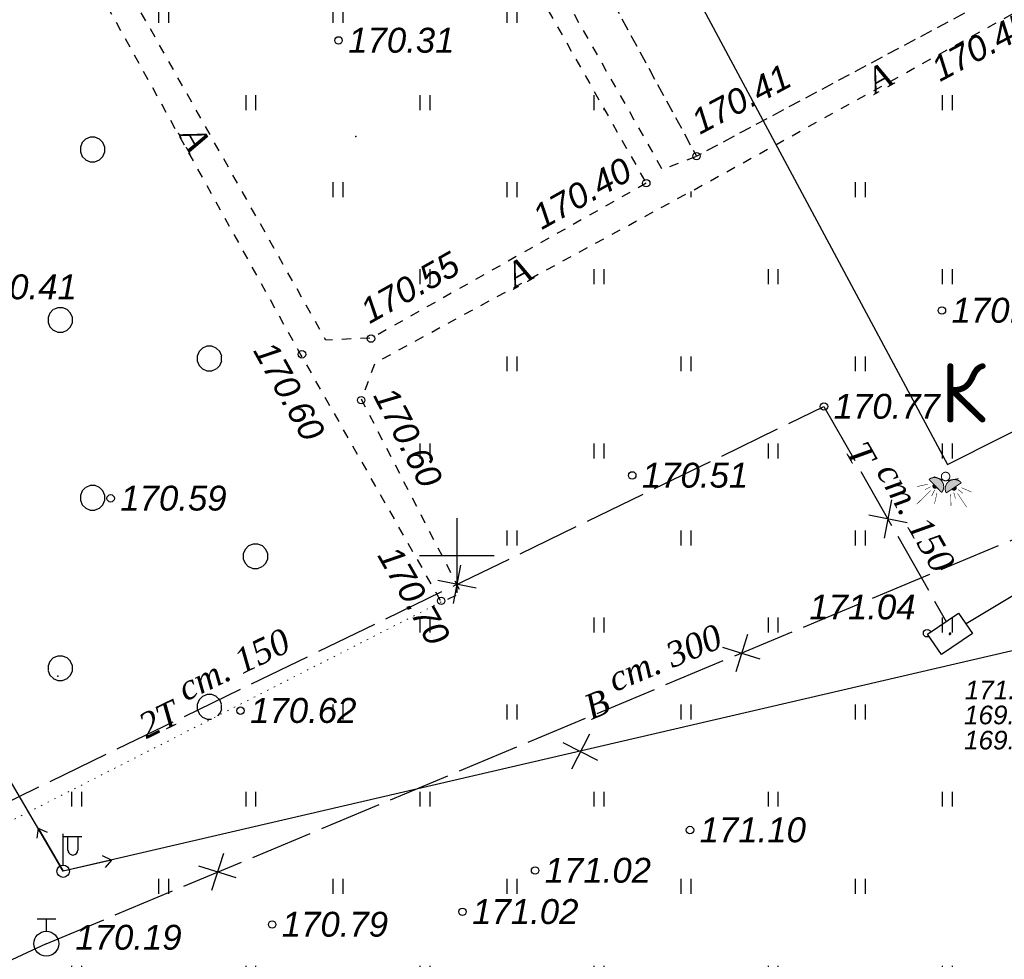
# Model space of a CAD drawing. Header units: metres. Extents: x 2193651 to 2201499, y 493187 to 494493.
# Tile 59 of 76: x 2200060 to 2200140, y 493758 to 493833. Entities that reach past the tile are written whole.
import ezdxf

# ---------------------------------------------------------------- set-up
doc = ezdxf.new("R2010")
doc.units = ezdxf.units.M
doc.set_wipeout_variables(frame=1)
doc.header["$PDSIZE"] = 0.25
for name, pattern in [('1.5_1.5', [1.5, 0.75, -0.75]), ('10_2', [6, 5, -1]), ('2_1', [1.5, 1, -0.5]), ('366', [0.55, 0.05, -0.5]), ('CONTI', [0]), ('IMPORT-GOST2_303 5 _2_', [24, 20, -1.5, 1, -1.5])]:
    doc.linetypes.add(name, pattern=pattern)
for name, color, linetype in [('03B-1', 7, 'Continuous'), ('AUDIT_I_080626095252-1', 7, 'Continuous'), ('contur_line_building', 7, 'Continuous'), ('contur_line_road', 7, 'Continuous'), ('grid_XY', 74, 'Continuous'), ('net_electro', 1, 'Continuous'), ('relief_point', 7, 'Continuous'), ('z_text_centerline_road', 7, 'Continuous'), ('z_text_net_cell', 7, 'Continuous'), ('z_text_net_pipeline', 7, 'Continuous'), ('z_text_relief_point', 7, 'Continuous'), ('z_text_well', 7, 'Continuous'), ('разбив', 7, 'Continuous')]:
    doc.layers.add(name, color=color, linetype=linetype)
for name, color, linetype, lineweight in [('_крестик', 10, 'Continuous', 35), ('contur_line', 7, 'Continuous', 20), ('Level 8', 7, 'Continuous', 25), ('net_pipeline', 7, 'Continuous', 30), ('КР_Оси', 21, 'IMPORT-GOST2_303 5 _2_', 15)]:
    doc.layers.add(name, color=color, linetype=linetype, lineweight=lineweight)
doc.layers.add('x_polygon', color=7, linetype='Continuous', true_color=0xffffff)
doc.styles.add('Bm-431', font='timesi.ttf')
doc.styles.add('D-131', font='ariali.ttf')
doc.styles.add('стиль1', font='isocpeur.ttf', dxfattribs={"width": 0.9})
doc.linetypes.add('ограждение2', pattern='A,0.25,-0.1,[132,ltypeshp.shx,S=0.1,R=0,X=-0.1,Y=0],-0.1,1', length=1.45)
pattern_1 = [(270, (-2190797.487928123, -493802.6342481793), (14, -14), [1.2, -12.8]), (270, (-2190796.687928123, -493802.6342481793), (14, -14), [1.2, -12.8]), (270, (-2190803.687928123, -493795.6342481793), (14, -14), [1.2, -12.8]), (270, (-2190804.487928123, -493795.6342481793), (14, -14), [1.2, -12.8])]

# ---------------------------------------------------------------- blocks, each defined once
blk = doc.blocks.new('ппрр')
h = blk.add_hatch(color=2)
h.dxf.hatch_style = 1
h.paths.add_polyline_path([(6796.481309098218, 8143.506317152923), (6796.337565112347, 8143.539292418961, 0.2336100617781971), (6795.722952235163, 8143.325960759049), (6796.871282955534, 8142.425781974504, 0.4820289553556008)])
h.paths.add_polyline_path([(6798.339886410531, 8143.397071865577, 0.893050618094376), (6797.242136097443, 8142.435859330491)])
at = {"layer": 'Level 8', "linetype": 'Continuous'}
h = blk.add_hatch(color=255, dxfattribs=at)
h.dxf.hatch_style = 1
h.set_gradient(color1=(255, 255, 0), color2=(255, 255, 0), tint=1)
edge = h.paths.add_edge_path()
edge.add_line((6796.138506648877, 8142.998863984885), (6796.452053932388, 8142.759880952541))
edge.add_arc((6796.28373900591, 8142.864230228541), 0.1980370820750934, 137.1687693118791, 328.20255722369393, ccw=False)
h = blk.add_hatch(color=255, dxfattribs=at)
h.dxf.hatch_style = 1
h.set_gradient(color1=(255, 255, 0), color2=(255, 255, 0), tint=1)
h.paths.add_polyline_path([(6797.645114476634, 8142.788715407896), (6797.94270880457, 8143.047890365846), (6797.981778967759, 8142.994835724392), (6798.002909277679, 8142.889191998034), (6797.976466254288, 8142.80647834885), (6797.921439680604, 8142.745377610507), (6797.837071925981, 8142.708889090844), (6797.745994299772, 8142.716249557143), (6797.681299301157, 8142.744365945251)])
at = {"color": 7, "linetype": 'ByBlock', "lineweight": -2, "const_width": 0.08000000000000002}
blk.add_lwpolyline([(6797.360823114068, 8143.740467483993, 399.9991666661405), (6797.36084016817, 8143.73705669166, 0.002500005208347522)], format="xyb", close=True, dxfattribs=at)
at = {"color": 7, "linetype": 'ByBlock', "lineweight": -2}
for points, const_width in [([(6796.871282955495, 8142.425781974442, 0.8930506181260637), (6795.722952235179, 8143.325960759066)], 0.08000000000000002), ([(6798.339886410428, 8143.397071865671, 0.8930506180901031), (6797.242136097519, 8142.435859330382)], 0.08000000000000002), ([(6797.642602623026, 8142.792232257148, 1.101240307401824), (6797.94270880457, 8143.047890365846)], 0.04000000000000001), ([(6796.138506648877, 8142.998863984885, 1.101240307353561), (6796.452053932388, 8142.759880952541)], 0.04000000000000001)]:
    blk.add_lwpolyline(points, format="xyb", dxfattribs=dict(at, const_width=const_width))
at = {"color": 7, "linetype": 'ByBlock', "lineweight": -2, "const_width": 0.08000000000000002}
for points in [[(6795.722952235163, 8143.325960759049), (6796.871282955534, 8142.425781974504)], [(6796.080476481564, 8143.598269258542), (6797.028520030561, 8143.380785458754)], [(6797.028520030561, 8143.380785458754), (6798.079572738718, 8143.68880861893)], [(6798.339886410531, 8143.397071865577), (6797.242136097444, 8142.435859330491)]]:
    blk.add_lwpolyline(points, dxfattribs=at)
at = {"color": 7, "linetype": 'ByBlock', "lineweight": 15, "const_width": 0.04000000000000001}
for points in [[(6795.683270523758, 8142.934021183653), (6794.851715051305, 8142.639061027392)], [(6795.004415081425, 8141.226571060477), (6795.972177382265, 8142.460972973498)], [(6795.936054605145, 8142.762218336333), (6795.522035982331, 8142.491099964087)], [(6796.288212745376, 8142.543622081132), (6796.108543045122, 8142.031335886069)], [(6796.507583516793, 8142.34361663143), (6796.412278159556, 8141.415732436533)], [(6797.608857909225, 8142.378447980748), (6797.755316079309, 8141.452227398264)], [(6797.83227219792, 8142.55600253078), (6798.025171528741, 8142.08341727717)], [(6799.017570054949, 8141.511125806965), (6798.142127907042, 8142.517331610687)], [(6798.15911511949, 8142.817734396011), (6798.585844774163, 8142.57435419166)], [(6798.406284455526, 8143.008121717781), (6799.247141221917, 8142.758499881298)]]:
    blk.add_lwpolyline(points, dxfattribs=at)
blk = doc.blocks.new('фкцупфукпфукпфукфуп')
at = {"layer": '_крестик', "color": 7, "linetype": 'Continuous', "lineweight": 25, "ltscale": 0.4}
for p, q in [((16823.94696761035, 10795.52491637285), (16821.31134031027, 10797.23450655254)), ((16823.48394905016, 10797.69752511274), (16821.77435887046, 10795.06189781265))]:
    blk.add_line(p, q, dxfattribs=at)
blk = doc.blocks.new('ыкеокыеоыке')
at = {"color": 7, "linetype": 'Continuous', "lineweight": 25}
for p, q in [((2195882.843093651, 493801.4265869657), (2195880.013632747, 493798.5991939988)), ((2195887.443093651, 493801.4265869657), (2195884.613632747, 493798.5991939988))]:
    blk.add_line(p, q, dxfattribs=at)
at = {"color": 7, "linetype": 'CONTI', "lineweight": 25}
blk.add_line((2195888.028431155, 493800.0125952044), (2195868.281120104, 493800.0161814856), dxfattribs=at)
at = {"layer": 'AUDIT_I_080626095252-1', "color": 1, "lineweight": 25, "style": 'стиль1', "width": 0.8}
for s, p in [('2300', (2195871.216489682, 493801.0349338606)), ('Опасная', (2195868.469330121, 493796.4588293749)), ('зона', (2195870.406574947, 493793.4578538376))]:
    blk.add_text(s, height=2.999999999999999, rotation=359.9790547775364, dxfattribs=at).set_placement(p)
blk = doc.blocks.new('330p')
at = {"color": 0}
blk.add_point((0, 0), dxfattribs=at)
blk = doc.blocks.new('330')
h = blk.add_hatch(color=0)
edge = h.paths.add_edge_path()
edge.add_arc((0, 0), 0.15, 0, 360.0002688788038)
at = {"color": 0}
blk.add_circle((0, 0), 0.15, dxfattribs=at)
blk = doc.blocks.new('12')
at = {"color": 251, "true_color": 0x5d5d5d}
for points in [[(0, 1.5), (0, -1.5)], [(-1.5, 0), (1.5, 0)]]:
    blk.add_lwpolyline(points, dxfattribs=at)
blk = doc.blocks.new('*E285')
blk.add_wipeout([(-0.25, -0.25), (-0.25, 0.25), (0.25, 0.25), (0.25, -0.25)])
blk = doc.blocks.new('ж9итдщд')
at = {"lineweight": 25, "true_color": 0x5d5d5d}
h = blk.add_hatch(color=251, dxfattribs=at)
edge = h.paths.add_edge_path()
edge.add_arc((2197063.847491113, 493764.9851511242), 0.5, 0, 360.0002688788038)
at = {"layer": 'x_polygon', "true_color": 0x5d5d5d}
h = blk.add_hatch(dxfattribs=at)
h.set_pattern_fill('401', color=251, style=0, pattern_type=2)
h.set_pattern_definition(pattern_1)
h.paths.add_polyline_path([(2197110.733829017, 493820.2968259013), (2197085.367322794, 493865.0163879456), (2197060.767358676, 493851.2280534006), (2197065.490695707, 493842.2374161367), (2197084.975796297, 493807.6824885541), (2197088.676753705, 493807.8571120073)])
h = blk.add_hatch(dxfattribs=at)
h.set_pattern_fill('368', color=251, style=0, pattern_type=2)
h.set_pattern_definition([(180, (2197039.721285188, 493810.201119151), (-28, -28), [0.39, -27.61]), (157.3801, (2197040.081765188, 493810.0518031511), (-195.9999486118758, 84.00011990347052), [0.39, -363.61]), (135, (2197040.357664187, 493809.7759041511), (-28.00000000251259, 55.99999999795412), [0.3959798, -39.20199995]), (112.6199, (2197040.506980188, 493809.4154241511), (-84.00011990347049, 195.9999486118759), [0.39, -363.61]), (90, (2197040.506980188, 493809.0252431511), (-28, 28), [0.39, -27.61]), (67.3801, (2197040.357664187, 493808.664764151), (84.0001199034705, 195.9999486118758), [0.3899999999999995, -363.6099999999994]), (45, (2197040.081765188, 493808.388864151), (28.0000000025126, 55.99999999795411), [0.3959798, -39.20199995]), (22.6199, (2197039.721285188, 493808.239549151), (195.9999486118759, 84.00011990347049), [0.39, -363.61]), (0, (2197039.331104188, 493808.239549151), (28, 28), [0.39, -27.61]), (337.3801, (2197038.970624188, 493808.388864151), (195.9999486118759, -84.00011990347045), [0.3899999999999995, -363.6099999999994]), (315, (2197038.694725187, 493808.664764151), (28.00000000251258, -55.99999999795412), [0.3959798, -39.20199995]), (292.6199, (2197038.545409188, 493809.0252431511), (84.00011990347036, -195.9999486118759), [0.39, -363.61]), (270, (2197038.545409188, 493809.4154241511), (28, -28), [0.39, -27.61]), (247.3801, (2197038.694725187, 493809.7759041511), (-84.00011990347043, -195.9999486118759), [0.3899999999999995, -363.6099999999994]), (225, (2197038.970624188, 493810.0518031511), (-28.0000000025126, -55.99999999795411), [0.3959798, -39.20199995]), (202.6199, (2197039.331104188, 493810.201119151), (-195.9999486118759, -84.00011990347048), [0.39, -363.61]), (180, (2197023.721285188, 493807.101119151), (-28, -28), [0.39, -27.61]), (157.3801, (2197024.081765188, 493806.951803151), (-195.9999486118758, 84.00011990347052), [0.39, -363.61]), (135, (2197024.357664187, 493806.675904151), (-28.00000000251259, 55.99999999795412), [0.3959798, -39.20199995]), (112.6199, (2197024.506980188, 493806.3154241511), (-84.00011990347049, 195.9999486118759), [0.39, -363.61]), (90, (2197024.506980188, 493805.9252431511), (-28, 28), [0.39, -27.61]), (67.3801, (2197024.357664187, 493805.5647641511), (84.0001199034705, 195.9999486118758), [0.3899999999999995, -363.6099999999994]), (45, (2197024.081765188, 493805.2888641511), (28.0000000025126, 55.99999999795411), [0.3959798, -39.20199995]), (22.6199, (2197023.721285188, 493805.139549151), (195.9999486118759, 84.00011990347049), [0.39, -363.61]), (0, (2197023.331104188, 493805.139549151), (28, 28), [0.39, -27.61]), (337.3801, (2197022.970624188, 493805.2888641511), (195.9999486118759, -84.00011990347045), [0.3899999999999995, -363.6099999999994]), (315, (2197022.694725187, 493805.5647641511), (28.00000000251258, -55.99999999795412), [0.3959798, -39.20199995]), (292.6199, (2197022.545409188, 493805.9252431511), (84.00011990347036, -195.9999486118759), [0.39, -363.61]), (270, (2197022.545409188, 493806.3154241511), (28, -28), [0.39, -27.61]), (247.3801, (2197022.694725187, 493806.675904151), (-84.00011990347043, -195.9999486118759), [0.3899999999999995, -363.6099999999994]), (225, (2197022.970624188, 493806.951803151), (-28.0000000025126, -55.99999999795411), [0.3959798, -39.20199995]), (202.6199, (2197023.331104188, 493807.101119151), (-195.9999486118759, -84.00011990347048), [0.39, -363.61]), (180, (2197042.321285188, 493795.901119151), (-28, -28), [0.39, -27.61]), (157.3801, (2197042.681765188, 493795.751803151), (-195.9999486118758, 84.00011990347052), [0.39, -363.61]), (135, (2197042.957664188, 493795.475904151), (-28.00000000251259, 55.99999999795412), [0.3959798, -39.20199995]), (112.6199, (2197043.106980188, 493795.115424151), (-84.00011990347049, 195.9999486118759), [0.39, -363.61]), (90, (2197043.106980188, 493794.725243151), (-28, 28), [0.39, -27.61]), (67.3801, (2197042.957664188, 493794.364764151), (84.0001199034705, 195.9999486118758), [0.3899999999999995, -363.6099999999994]), (45, (2197042.681765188, 493794.088864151), (28.0000000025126, 55.99999999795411), [0.3959798, -39.20199995]), (22.6199, (2197042.321285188, 493793.9395491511), (195.9999486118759, 84.00011990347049), [0.39, -363.61]), (0, (2197041.931104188, 493793.9395491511), (28, 28), [0.39, -27.61]), (337.3801, (2197041.570624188, 493794.088864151), (195.9999486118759, -84.00011990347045), [0.3899999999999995, -363.6099999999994]), (315, (2197041.294725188, 493794.364764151), (28.00000000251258, -55.99999999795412), [0.3959798, -39.20199995]), (292.6199, (2197041.145409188, 493794.725243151), (84.00011990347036, -195.9999486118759), [0.39, -363.61]), (270, (2197041.145409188, 493795.115424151), (28, -28), [0.39, -27.61]), (247.3801, (2197041.294725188, 493795.475904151), (-84.00011990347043, -195.9999486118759), [0.3899999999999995, -363.6099999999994]), (225, (2197041.570624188, 493795.751803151), (-28.0000000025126, -55.99999999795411), [0.3959798, -39.20199995]), (202.6199, (2197041.931104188, 493795.901119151), (-195.9999486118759, -84.00011990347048), [0.39, -363.61]), (180, (2197027.421285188, 493791.201119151), (-28, -28), [0.39, -27.61]), (157.3801, (2197027.781765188, 493791.0518031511), (-195.9999486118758, 84.00011990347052), [0.39, -363.61]), (135, (2197028.057664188, 493790.7759041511), (-28.00000000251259, 55.99999999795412), [0.3959798, -39.20199995]), (112.6199, (2197028.206980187, 493790.4154241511), (-84.00011990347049, 195.9999486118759), [0.39, -363.61]), (90, (2197028.206980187, 493790.0252431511), (-28, 28), [0.39, -27.61]), (67.3801, (2197028.057664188, 493789.664764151), (84.0001199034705, 195.9999486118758), [0.3899999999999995, -363.6099999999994]), (45, (2197027.781765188, 493789.388864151), (28.0000000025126, 55.99999999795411), [0.3959798, -39.20199995]), (22.6199, (2197027.421285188, 493789.239549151), (195.9999486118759, 84.00011990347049), [0.39, -363.61]), (0, (2197027.031104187, 493789.239549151), (28, 28), [0.39, -27.61]), (337.3801, (2197026.670624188, 493789.388864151), (195.9999486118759, -84.00011990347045), [0.3899999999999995, -363.6099999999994]), (315, (2197026.394725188, 493789.664764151), (28.00000000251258, -55.99999999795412), [0.3959798, -39.20199995]), (292.6199, (2197026.245409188, 493790.0252431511), (84.00011990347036, -195.9999486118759), [0.39, -363.61]), (270, (2197026.245409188, 493790.4154241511), (28, -28), [0.39, -27.61]), (247.3801, (2197026.394725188, 493790.7759041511), (-84.00011990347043, -195.9999486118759), [0.3899999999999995, -363.6099999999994]), (225, (2197026.670624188, 493791.0518031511), (-28.0000000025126, -55.99999999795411), [0.3959798, -39.20199995]), (202.6199, (2197027.031104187, 493791.201119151), (-195.9999486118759, -84.00011990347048), [0.39, -363.61])])
h.paths.add_polyline_path([(2197094.248981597, 493786.6370120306), (2197082.963510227, 493806.4745739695), (2197064.858589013, 493839.0825847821), (2197059.743152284, 493838.800478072), (2197031.379436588, 493823.1649964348), (2197025.562071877, 493819.6497518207), (2197054.902071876, 493766.6037518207)])
at = {"color": 251, "lineweight": 25, "true_color": 0x5d5d5d}
for p, q in [((2197064.231249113, 493767.7908511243), (2197064.231249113, 493767.7908511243)), ((2197064.231249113, 493767.7908511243), (2197065.031249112, 493767.7908511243)), ((2197064.231249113, 493766.6908571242), (2197064.231249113, 493767.7908511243)), ((2197065.031249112, 493767.7908511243), (2197065.031249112, 493767.7908511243)), ((2197065.031249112, 493767.7908511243), (2197065.031249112, 493766.6908571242)), ((2197064.631249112, 493766.2908571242), (2197064.631249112, 493766.2908571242))]:
    blk.add_line(p, q, dxfattribs=at)
for points in [[(2197061.828189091, 493768.4380367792), (2197061.733377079, 493767.6436826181)], [(2197061.828189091, 493768.4380367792), (2197062.566996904, 493768.1311966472)], [(2197061.828189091, 493768.4380367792), (2197063.847491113, 493764.9851511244)], [(2197063.847491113, 493765.4851511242), (2197063.847491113, 493767.9851511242)], [(2197063.847491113, 493767.7908511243), (2197065.347491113, 493767.7908511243)], [(2197067.743919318, 493765.8895001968), (2197067.013427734, 493766.2156441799)], [(2197067.743919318, 493765.8895001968), (2197063.847491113, 493764.9851511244)], [(2197067.743919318, 493765.8895001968), (2197067.231762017, 493765.2749412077)], [(2197061.763284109, 493761.1693989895), (2197063.263202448, 493761.1537474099)], [(2197062.502808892, 493760.1616276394), (2197062.513243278, 493761.1615731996)]]:
    blk.add_lwpolyline(points, dxfattribs=at)
for centre, radius in [((2197063.847491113, 493764.9851511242), 0.5), ((2197062.492374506, 493759.161682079), 1)]:
    blk.add_circle(centre, radius, dxfattribs=at)
for start, end in [(179.9998479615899, 270.0000584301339), (270.0000584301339, 0)]:
    blk.add_arc((2197064.631249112, 493766.6908571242), 0.4, start, end, dxfattribs=at)
at = {"layer": 'contur_line', "color": 251, "linetype": '366', "true_color": 0x5d5d5d, "flags": 128}
blk.add_lwpolyline([(2197094.248981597, 493786.6370120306), (2197054.902071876, 493766.6037518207)], dxfattribs=at)
at = {"layer": 'contur_line_building', "color": 251, "linetype": '2_1', "lineweight": 30, "true_color": 0x5d5d5d, "flags": 128}
blk.add_lwpolyline([(2197092.306874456, 493863.8114687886), (2197114.776774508, 493822.4747588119), (2197140.984150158, 493836.4620623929)], dxfattribs=at)
at = {"layer": 'contur_line_road', "color": 251, "linetype": '1.5_1.5', "true_color": 0x5d5d5d, "flags": 128}
for points in [[(2197021.926071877, 493825.8997518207), (2197060.713460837, 493845.4401265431), (2197057.54416271, 493851.9503617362), (2197085.883369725, 493867.4003810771), (2197112.021284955, 493821.3980122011), (2197114.776774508, 493822.4747588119)], [(2197110.733829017, 493820.2968259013), (2197088.676753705, 493807.8571120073), (2197084.975796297, 493807.6824885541), (2197065.490695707, 493842.2374161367), (2197060.767358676, 493851.2280534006), (2197085.367322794, 493865.0163879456), (2197110.733829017, 493820.2968259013)], [(2197025.562071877, 493819.6497518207), (2197031.379436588, 493823.1649964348), (2197031.379436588, 493823.1649964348), (2197059.743152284, 493838.800478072), (2197064.858589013, 493839.0825847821), (2197082.963510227, 493806.4745739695), (2197094.248981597, 493786.6370120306), (2197095.857241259, 493787.362252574), (2197087.843013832, 493802.9178960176), (2197088.94697121, 493805.8680165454), (2197115.548580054, 493820.2991171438), (2197141.835678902, 493834.8284106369)]]:
    blk.add_lwpolyline(points, dxfattribs=at)
at = {"layer": 'net_electro', "color": 251, "true_color": 0x5d5d5d, "flags": 128}
blk.add_lwpolyline([(2197150.547815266, 493785.108031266), (2197063.847491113, 493764.9851511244), (2197026.243270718, 493829.2861184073), (2196990.834071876, 493894.4697518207)], dxfattribs=at)
at = {"layer": 'net_pipeline', "color": 251, "true_color": 0x5d5d5d, "flags": 128}
blk.add_lwpolyline([(2197135.375642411, 493784.2640503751), (2197148.326877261, 493792.0268338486), (2197169.479462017, 493803.4757125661), (2197189.155083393, 493814.2857791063), (2197201.016486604, 493820.833662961), (2197215.330480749, 493828.3991479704), (2197212.765221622, 493833.4101531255)], dxfattribs=at)
at = {"layer": 'net_pipeline', "color": 251, "linetype": '10_2', "true_color": 0x5d5d5d, "flags": 128}
for points in [[(2197062.492374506, 493759.161682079), (2197142.112838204, 493792.4460747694), (2197194.77151922, 493820.3955962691)], [(2196947.596071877, 493730.129751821), (2196955.749981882, 493715.4407512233), (2197032.833753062, 493757.6920290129), (2197125.027308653, 493802.346705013)], [(2197125.027308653, 493802.346705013), (2197135.313910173, 493784.2597387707)], [(2197062.492374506, 493759.161682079), (2197038.028775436, 493747.7229922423), (2196929.750071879, 493698.071751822), (2196918.158809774, 493717.0141008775)]]:
    blk.add_lwpolyline(points, dxfattribs=at)
at = {"layer": 'grid_XY', "color": 251, "true_color": 0x5d5d5d, "xscale": 2, "yscale": 2, "zscale": 2, "row_count": 14, "column_count": 13, "row_spacing": 100, "column_spacing": 100}
blk.add_blockref('12', (2196295.512071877, 493190.3657518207), dxfattribs=at)
at = {"layer": 'relief_point', "color": 251, "true_color": 0x5d5d5d, "xscale": 2, "yscale": 2, "zscale": 2, "rotation": 359.4021428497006}
for p in [(2197085.992256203, 493831.7756139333, 340.62), (2197114.776774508, 493822.4747588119, 340.82), (2197110.733829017, 493820.2968259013, 340.8), (2197134.508393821, 493810.0681960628, 340.92), (2197088.602301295, 493807.8070748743, 341.1), (2197083.048829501, 493806.5449532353, 341.2), (2197087.810587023, 493802.8550663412, 341.2), (2197125.027308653, 493802.346705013, 341.54), (2197109.608668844, 493796.807287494, 341.02), (2197067.667160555, 493794.9648210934, 341.18), (2197094.242651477, 493786.7270736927, 341.4), (2197133.317567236, 493784.1192089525, 342.08), (2197078.109615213, 493777.8949312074, 341.24), (2197114.251437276, 493768.2972909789, 342.2), (2197101.796845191, 493765.0470700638, 342.04), (2197095.961892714, 493761.727773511, 342.04), (2197080.650413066, 493760.7074838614, 341.58)]:
    blk.add_blockref('330', p, dxfattribs=at)
at = {"layer": 'x_polygon', "color": 251, "true_color": 0x5d5d5d, "xscale": 2, "yscale": 2, "zscale": 2}
for p in [(2197087.37690412, 493824.0602260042), (2197063.406300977, 493780.6781022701)]:
    blk.add_blockref('330p', p, dxfattribs=at)
at = {"layer": 'z_text_centerline_road', "color": 251, "true_color": 0x5d5d5d, "style": 'Bm-431'}
for rotation, p in [(29.10247469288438, (2197129.152843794, 493827.436314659, -366.2)), (299.2712456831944, (2197073.124599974, 493824.1899503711, -366.2)), (29.10247469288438, (2197100.171111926, 493811.7846523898, -366.2))]:
    blk.add_text('А', height=2, rotation=rotation, dxfattribs=at).set_placement(p)
at = {"layer": 'z_text_net_cell', "color": 251, "true_color": 0x5d5d5d, "style": 'D-131'}
for s, p in [('171.12к', (2197136.347045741, 493778.805465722)), ('169.34л', (2197136.283607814, 493776.8005543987)), ('169.44д', (2197136.289746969, 493774.7762024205))]:
    blk.add_text(s, height=1.5, dxfattribs=at).set_placement(p)
at = {"layer": 'z_text_net_pipeline', "color": 251, "true_color": 0x5d5d5d, "style": 'Bm-431'}
for s, rotation, p in [('Т', 299.6281914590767, (2197126.698174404, 493798.7666412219)), (' ст. 150 ', 299.6281914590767, (2197128.805282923, 493797.7587425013)), (' ст. 300 ', 22.68678907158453, (2197107.506049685, 493779.0801696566)), (' ст. 150 ', 25.84359348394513, (2197073.014223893, 493778.2825079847)), ('В', 22.68678907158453, (2197106.293458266, 493777.1281113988)), ('2Т', 25.84359348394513, (2197070.54054937, 493775.6028619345))]:
    blk.add_text(s, height=2, rotation=rotation, dxfattribs=at).set_placement(p)
at = {"layer": 'z_text_relief_point', "color": 251, "true_color": 0x5d5d5d, "style": 'D-131'}
for s, rotation, p in [(' 170.45', 28.08956740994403, (2197133.666907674, 493828.0551556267, 340.9)), (' 170.41', 28.08956740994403, (2197114.369890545, 493823.8100627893, 340.82)), (' 170.40', 29.42205905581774, (2197101.649928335, 493816.1369492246, 340.8)), (' 170.55', 29.42205905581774, (2197087.809592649, 493808.5737776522, 341.1)), (' 170.60', 299.0403153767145, (2197078.710637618, 493807.5168008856, 341.2)), (' 170.60', 297.2574070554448, (2197088.386297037, 493803.9118427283, 341.2)), (' 170.70', 299.6352911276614, (2197088.691872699, 493791.0516918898, 341.4))]:
    blk.add_text(s, height=2, rotation=rotation, dxfattribs=at).set_placement(p)
for s, p in [(' 170.31', (2197085.992256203, 493830.7926671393, 340.62)), (' 170.41', (2197055.623749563, 493810.9684646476, 340.82)), (' 170.46', (2197134.508393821, 493809.0852492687, 340.92)), (' 170.77', (2197125.027308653, 493801.363758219, 341.54)), (' 170.51', (2197109.608668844, 493795.8243407, 341.02)), (' 170.59', (2197067.667160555, 493793.9818742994, 341.18)), (' 171.04', (2197123.069497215, 493785.231712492, 342.08)), (' 170.62', (2197078.109615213, 493776.9119844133, 341.24)), (' 171.10', (2197114.251437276, 493767.3143441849, 342.2)), (' 171.02', (2197101.796845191, 493764.0641232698, 342.04)), (' 171.02', (2197095.961892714, 493760.744826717, 342.04)), (' 170.79', (2197080.650413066, 493759.7245370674, 341.58))]:
    blk.add_text(s, height=2, dxfattribs=at).set_placement(p)
at = {"layer": 'z_text_well', "color": 251, "true_color": 0x5d5d5d, "style": 'D-131'}
blk.add_text('   170.19', height=2, dxfattribs=at).set_placement((2197062.497591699, 493758.6787080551))
at = {"layer": '03B-1', "color": 251, "linetype": 'Continuous', "true_color": 0x5d5d5d, "xscale": 6.000000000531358, "yscale": 4, "zscale": 2, "rotation": 34.28322581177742}
blk.add_blockref('*E285', (2197135.158693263, 493784.0738777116, 342.8), dxfattribs=at)
at = {"layer": 'x_polygon', "true_color": 0x5d5d5d}
h = blk.add_hatch(dxfattribs=at)
h.set_pattern_fill('401', color=251, style=0, pattern_type=2)
h.set_pattern_definition(pattern_1)
h.paths.add_polyline_path([(2197118.482391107, 493878.5791472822), (2197153.647923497, 493898.0932788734), (2197179.149050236, 493851.45633283), (2197191.292714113, 493827.436632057), (2197156.409879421, 493808.1795646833), (2197141.866022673, 493834.8451821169), (2197115.548580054, 493820.2991171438), (2197088.94697121, 493805.8680165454), (2197087.843013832, 493802.9178960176), (2197095.857241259, 493787.362252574), (2197094.248981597, 493786.6370120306), (2197054.902071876, 493766.6037518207), (2197062.952071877, 493752.3157518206), (2197074.418071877, 493731.7997518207), (2197081.834071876, 493718.5717518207), (2197082.946438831, 493716.1800190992), (2197115.370756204, 493729.7583450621), (2197156.325428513, 493746.3170802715), (2197158.292399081, 493750.9345210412), (2197146.893818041, 493774.5215897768), (2197150.992168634, 493776.8192781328), (2197154.213650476, 493778.5860735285), (2197149.331339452, 493787.2722867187), (2197191.306928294, 493810.8657532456), (2197204.441469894, 493787.4978383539), (2197202.710010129, 493786.5246265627), (2197193.683990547, 493781.4513185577), (2197198.501299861, 493773.4866632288), (2197203.228792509, 493765.9560405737), (2197220.887292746, 493779.0590191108), (2197223.466029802, 493784.6036106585), (2197220.10908549, 493782.8535238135), (2197216.315625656, 493790.1299818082), (2197216.296374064, 493790.1669094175), (2197202.495839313, 493816.6385252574), (2197217.2452055, 493824.3278609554), (2197231.045740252, 493797.8562451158), (2197234.858451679, 493790.5428595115), (2197225.855380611, 493785.8492587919), (2197222.396269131, 493777.8553237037), (2197204.345659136, 493764.2763083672), (2197208.896180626, 493757.4558343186), (2197207.633306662, 493748.8218482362), (2197197.503109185, 493742.1471872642), (2197197.970908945, 493737.1420335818), (2197215.365680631, 493719.2995584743), (2197218.509997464, 493725.4470841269), (2197213.316511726, 493733.6581882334), (2197217.523821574, 493736.3192924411), (2197222.717307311, 493728.1081883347), (2197225.488782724, 493725.2942564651), (2197227.71603616, 493729.8112623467), (2197245.729923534, 493721.3288861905), (2197239.69993604, 493705.2048781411), (2197245.09459845, 493702.7484544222), (2197249.406468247, 493703.8635234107), (2197258.781097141, 493702.6581505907), (2197266.924771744, 493705.63590078), (2197274.88819435, 493683.8572026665), (2197266.744519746, 493680.8794524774), (2197214.865504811, 493661.9097914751), (2197217.172980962, 493655.6479958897), (2197217.960617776, 493655.8662336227), (2197218.525486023, 493654.179279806), (2197216.582663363, 493653.4127531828), (2197201.073975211, 493647.61617124), (2197121.757794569, 493619.0197337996), (2197119.668543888, 493618.2892068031), (2197120.487772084, 493616.8389607), (2197131.224609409, 493620.2075701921), (2197217.523216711, 493652.0992503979), (2197288.714643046, 493682.0788858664), (2197288.07608128, 493683.4989210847), (2197276.665506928, 493709.3793923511), (2197261.618210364, 493744.2182982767), (2197251.128820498, 493769.2491112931), (2197240.337151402, 493794.0630666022), (2197212.67456355, 493855.2950421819), (2197200.544028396, 493881.1830262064), (2197191.484699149, 493902.3787086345), (2197185.027401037, 493917.046885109), (2197167.949867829, 493955.7071833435), (2197156.902195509, 493981.8638829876), (2197136.663496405, 494027.137526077), (2197120.074423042, 494062.7725628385), (2197117.454071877, 494073.9517518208), (2197111.652071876, 494083.5837518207), (2197105.822716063, 494086.6425701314), (2197100.981310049, 494086.5330812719), (2197082.34211414, 494075.2069532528), (2197062.367509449, 494062.7355482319), (2197061.419319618, 494054.9332840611), (2197072.313604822, 494060.0815920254), (2197072.748160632, 494048.7523557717), (2197072.969111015, 494042.9919930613), (2197070.84173265, 494034.4940961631), (2197047.704815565, 494019.5419896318), (2197030.25551902, 494007.3925501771), (2197025.720191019, 494004.2347327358), (2196987.865467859, 493986.2800271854), (2196960.220693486, 493976.9958687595), (2196946.216886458, 493975.0930666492), (2196938.054481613, 493977.7248222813), (2196972.343943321, 493915.6135282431), (2196974.83505277, 493916.96010856), (2196973.74370396, 493919.7116459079), (2196981.258295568, 493923.9498529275), (2196983.587759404, 493920.0489475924), (2196987.038129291, 493921.930232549), (2196985.140414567, 493925.3979005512), (2196992.807224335, 493929.5332644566), (2197006.92659609, 493937.0663475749), (2197008.939504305, 493935.6890461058), (2197011.766297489, 493935.0957409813), (2197020.077389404, 493939.3071028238), (2197018.451180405, 493942.0945566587), (2197016.215934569, 493946.0295947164), (2197010.177441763, 493942.5995094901), (2197011.012689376, 493941.1290980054), (2197010.064848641, 493940.5906897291), (2197007.894610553, 493944.4112849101), (2197004.126568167, 493942.2708987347), (2197003.485039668, 493943.4002774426), (2197005.119748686, 493944.3288520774), (2196999.711849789, 493953.8491865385), (2196998.317344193, 493953.057056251), (2196997.631744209, 493954.2640205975), (2197001.337919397, 493956.3692639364), (2196998.888095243, 493960.6820563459), (2196999.956390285, 493961.2888870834), (2197000.902435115, 493959.623422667), (2197004.746841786, 493961.8071865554), (2197001.669503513, 493967.224686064), (2197002.743140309, 493967.8345511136), (2197003.677799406, 493966.1891307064), (2197006.534097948, 493967.8116129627), (2197004.591909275, 493971.2307385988), (2197009.468288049, 493974.000700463), (2197011.410476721, 493970.5815748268), (2197013.777925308, 493971.9263723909), (2197012.913865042, 493973.4475071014), (2197013.984402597, 493974.0556116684), (2197017.015241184, 493968.7199725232), (2197020.920219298, 493970.9381432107), (2197020.048291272, 493972.4731287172), (2197021.144929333, 493973.0960593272), (2197023.590553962, 493968.7906599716), (2197026.98177425, 493970.7169973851), (2197027.626640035, 493969.5817435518), (2197026.269910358, 493968.8110713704), (2197031.716535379, 493959.2225615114), (2197033.074197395, 493959.9937632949), (2197033.687883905, 493958.9133990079), (2197030.014038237, 493956.8265200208), (2197032.20035474, 493952.9776195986), (2197031.271283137, 493952.4498728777), (2197030.45069865, 493953.8944706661), (2197024.293351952, 493950.3968720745), (2197026.43368989, 493946.628914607), (2197028.117026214, 493943.7055998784), (2197031.205990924, 493943.2957892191), (2197033.572937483, 493941.3685435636), (2197034.50678954, 493938.2517944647), (2197034.217658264, 493935.9988536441), (2197032.996793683, 493934.0741581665), (2197014.956509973, 493923.5293266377), (2196997.053528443, 493911.8619683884), (2196996.345642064, 493912.9943488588), (2196982.560229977, 493903.9987954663), (2196980.924528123, 493906.3359902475), (2196978.364717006, 493904.7076106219), (2196983.480071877, 493895.4417518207), (2196993.596052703, 493877.2010588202), (2197003.950460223, 493881.9477710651), (2197015.710709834, 493881.5748960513), (2197026.091697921, 493868.9586689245), (2197033.593618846, 493864.7641574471), (2197042.103989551, 493868.291264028), (2197054.770971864, 493873.9836866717), (2197062.204178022, 493875.5862612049), (2197076.185569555, 493872.1883125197), (2197085.883369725, 493867.4003810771), (2197112.021284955, 493821.3980122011), (2197114.776774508, 493822.4747588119), (2197092.306874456, 493863.8114687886)])
h.paths.add_polyline_path([(2197073.232548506, 494000.5430154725), (2197078.907491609, 494003.8044842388), (2197082.940031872, 493996.7878796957), (2197077.26508877, 493993.5264109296)])
h.paths.add_polyline_path([(2197126.717153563, 493940.088239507), (2197128.655379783, 493934.8098093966), (2197122.639498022, 493932.6007927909), (2197120.701271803, 493937.8792229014), (2197119.061055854, 493937.260694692), (2197116.576754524, 493943.3228683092), (2197114.858923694, 493942.6188948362), (2197108.467742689, 493958.2146071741), (2197117.73291581, 493962.011509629)])
h.paths.add_polyline_path([(2197208.989434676, 493775.810847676), (2197200.995377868, 493770.765616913), (2197198.012685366, 493775.6220184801), (2197206.162468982, 493780.634137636), (2197207.169334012, 493781.2533599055), (2197210.155803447, 493776.54696949)])
h.paths.add_polyline_path([(2197160.883421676, 493935.1978376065), (2197164.785705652, 493937.2642278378), (2197167.425884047, 493932.2783710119), (2197163.523600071, 493930.2119807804)])
h.paths.add_polyline_path([(2197233.748370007, 493736.0412239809), (2197231.117291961, 493740.7559871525), (2197238.554000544, 493744.9060494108), (2197241.185078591, 493740.1912862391)])
h.paths.add_polyline_path([(2197239.082579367, 493774.3939158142), (2197241.030234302, 493770.2886241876), (2197235.381230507, 493767.6085928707), (2197233.433575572, 493771.7138844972)])
h.paths.add_polyline_path([(2197208.303664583, 493837.5984266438), (2197212.115581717, 493839.8114638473), (2197215.058850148, 493834.7417364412), (2197211.246933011, 493832.5286992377)])
h.paths.add_polyline_path([(2197076.562639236, 493984.2423064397), (2197077.321408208, 493982.3918282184), (2197075.470929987, 493981.6330592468), (2197074.712161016, 493983.483537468)])
at = {"color": 251, "linetype": 'Continuous', "lineweight": 25, "true_color": 0x5d5d5d}
for p, q in [((2197133.356014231, 493784.0552146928, 342.8), (2197135.834803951, 493785.7450672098, 342.8)), ((2197135.834803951, 493785.7450672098, 342.8), (2197136.961372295, 493784.0925407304, 342.8)), ((2197134.482582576, 493782.4026882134, 342.8), (2197133.356014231, 493784.0552146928, 342.8)), ((2197136.961372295, 493784.0925407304, 342.8), (2197134.482582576, 493782.4026882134, 342.8))]:
    blk.add_line(p, q, dxfattribs=at)
for start_param, end_param in [(5.967477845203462e-09, 3.141592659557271), (3.14159265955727, 6.283185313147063)]:
    blk.add_ellipse((2197135.158693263, 493784.0738777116, 342.8), major_axis=(0.06196974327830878, 0.04224631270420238), ratio=0.6666666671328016, start_param=start_param, end_param=end_param, dxfattribs=at)
at = {"color": 7, "lineweight": 0, "true_color": 0xffffff}
blk.add_wipeout([(2197379.0007610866, 493517.10266345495), (2197495.5120718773, 493517.10266345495), (2197495.5120718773, 494487.36575182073), (2196201.795605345, 494487.36575182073), (2196201.795605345, 493187.3657518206), (2197495.5120718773, 493187.3657518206), (2197495.5120718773, 493517.10266345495), (2196554.680084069, 493517.10266345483), (2196554.680084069, 493858.2491584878), (2197070.7335650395, 494090.36575182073), (2197224.867163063, 494090.3657518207), (2197276.818454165, 493979.6499218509), (2197379.0007610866, 493803.7342076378)], dxfattribs=at)

msp = doc.modelspace()

# ---------------------------------------------------------------- block references
at = {"color": 1, "lineweight": 100}
msp.add_blockref('ж9итдщд', (3000, 0), dxfattribs=at)

# ---------------------------------------------------------------- next in the draw order: linework, layer by layer
at = {"layer": 'КР_Оси', "color": 5, "linetype": 'ограждение2', "lineweight": 30, "ltscale": 3.9}
msp.add_lwpolyline([(2199718.494081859, 493863.6459802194), (2199907.198517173, 493963.0703421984), (2199917.573182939, 493941.5821089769), (2200026.495139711, 493999.8993021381), (2200134.946180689, 493797.6791730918), (2200193.034792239, 493826.9025743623), (2200197.097254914, 493822.2930546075), (2200216.021839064, 493831.9999942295), (2200216.966552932, 493830.1581864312), (2200219.848354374, 493831.6363416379), (2200242.387553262, 493788.346832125), (2200291.161523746, 493670.2389450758), (2200097.612071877, 493598.4657518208), (2200061.282999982, 493696.2078359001), (2199849.262071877, 493616.7157518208), (2199781.212071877, 493591.5657518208), (2199757.812071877, 493597.8657518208), (2199739.012071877, 493603.5657518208), (2199691.212071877, 493660.5657518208), (2199652.501025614, 493641.5567581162), (2199637.584071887, 493646.0037517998)], dxfattribs=at)

# ---------------------------------------------------------------- next in the draw order: block references
at = {"color": 7, "linetype": 'Continuous', "rotation": 352.6321274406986}
msp.add_blockref('ппрр', (2192349.557324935, 486591.8732911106), dxfattribs=at)
at = {"color": 1, "lineweight": 80, "rotation": 29.33356594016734}
msp.add_blockref('ыкеокыеоыке', (527730.3482662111, -1012460.345064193), dxfattribs=at)
at = {"layer": '_крестик', "color": 4, "linetype": 'Continuous', "lineweight": 0}
for p, rotation in [((2188590.704706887, 477471.434664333), 22.0484899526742), ((2188556.046169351, 477466.1822096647), 22.0484899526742), ((2186797.804770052, 478878.6721751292), 15.51921012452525), ((2184443.257871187, 481354.5132329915), 5.722937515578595), ((2186755.661952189, 478861.0849819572), 15.51921012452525)]:
    msp.add_blockref('фкцупфукпфукпфукфуп', p, dxfattribs=dict(at, rotation=rotation))

# ---------------------------------------------------------------- next in the draw order: texts
at = {"layer": 'разбив', "color": 5, "style": 'стиль1'}
msp.add_text('К', height=4.777499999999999, dxfattribs=at).set_placement((2200134.380687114, 493801.0723917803, 171.0040261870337))

doc.saveas('drawing.dxf')
